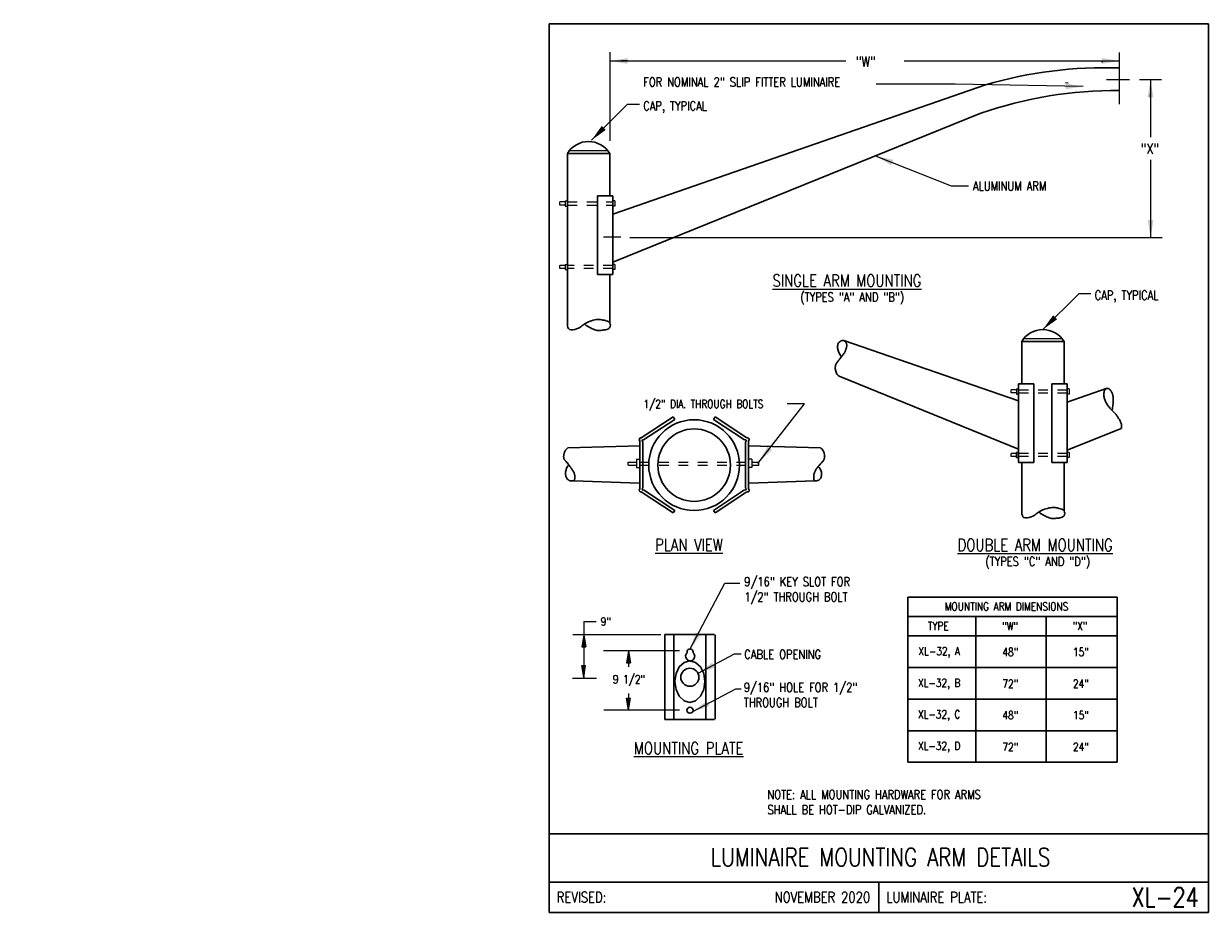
# Model space of a CAD drawing. Header units: inches. Extents: x -5.1 to 7.2, y -6.8 to 2.4.
import ezdxf
from ezdxf.enums import TextEntityAlignment as Align

# ---------------------------------------------------------------- set-up
doc = ezdxf.new("R2010")
doc.units = ezdxf.units.IN
doc.header["$MEASUREMENT"] = 0
doc.linetypes.add('HIDDEN2', pattern=[0.1875, 0.125, -0.0625])
doc.layers.add('E-DETL', color=1, linetype='CONTINUOUS', lineweight=30)
doc.layers.add('E-DETL-TEXT', color=3, linetype='CONTINUOUS')
doc.layers.add('E-LUM-PLAT', color=8, linetype='CONTINUOUS')
doc.styles.add('romans', font='ROMANS.SHX', dxfattribs={"width": 0.8})
doc.styles.get("Standard").update_dxf_attribs({"font": 'ROMANS.SHX', "width": 0.8, "height": 0.125})
doc.dimstyles.get("Standard").update_dxf_attribs({"dimtxt": 0.18, "dimasz": 0.18, "dimexe": 0.18, "dimexo": 0.0625, "dimgap": 0.09, "dimtad": 0, "dimtih": 1, "dimtoh": 1, "dimdec": 4, "dimzin": 0, "dimdsep": 46, "dimtxsty": 'Standard', "dimcen": 0.09, "dimadec": 0, "dimazin": 0, "dimtfac": 1, "dimtdec": 4, "dimtofl": 0, "dimtmove": 0, "dimatfit": 3, "dimfxl": 1, "dimtolj": 1, "dimtzin": 0, "dimarcsym": 0})

msp = doc.modelspace()

# ---------------------------------------------------------------- linework, layer by layer
at = {"layer": 'E-DETL'}
for p, q in [((0.363, 2.378), (0.363, -6.81)), ((0.363, 2.378), (7.173, 2.378)), ((7.173, -6.81), (7.173, 2.378)), ((1.019, 0.41), (4.871, 1.745)), ((1.019, -0.089), (4.822, 1.452)), ((0.55, -0.715), (0.55, 1.035)), ((0.55, 1.035), (0.988, 1.035)), ((0.988, 0.597), (0.988, 1.035)), ((0.863, -0.215), (0.863, 0.597)), ((0.863, 0.597), (1.019, 0.597)), ((1.019, 0.597), (1.019, -0.215)), ((1.019, -0.215), (0.863, -0.215)), ((0.988, -0.715), (0.988, -0.215)), ((5.213, -1.523), (3.405, -0.896)), ((5.245, -0.909), (5.682, -0.909)), ((5.245, -1.347), (5.245, -0.909)), ((5.682, -1.347), (5.682, -0.909)), ((5.213, -2.02), (3.358, -1.268)), ((5.213, -1.347), (5.37, -1.347)), ((5.213, -2.159), (5.213, -1.347)), ((5.37, -1.347), (5.37, -2.159)), ((5.557, -1.347), (5.713, -1.347)), ((5.557, -2.159), (5.557, -1.347)), ((5.713, -1.347), (5.713, -2.159)), ((5.713, -1.534), (6.129, -1.39)), ((1.643, -1.688), (1.314, -1.905)), ((1.643, -1.688), (1.66, -1.714)), ((2.078, -1.688), (2.061, -1.714)), ((2.078, -1.688), (2.406, -1.905)), ((1.66, -1.714), (1.338, -1.926)), ((2.061, -1.714), (2.382, -1.926)), ((5.713, -2.032), (6.273, -1.806)), ((1.299, -1.936), (1.299, -2.432)), ((1.33, -1.944), (1.33, -2.424)), ((2.39, -1.944), (2.39, -2.424)), ((2.422, -1.936), (2.422, -2.432)), ((1.3, -1.986), (0.556, -2.008)), ((2.421, -1.986), (3.164, -2.008)), ((5.192, -2.055), (5.213, -2.055)), ((5.192, -2.055), (5.192, -2.108)), ((5.37, -2.159), (5.213, -2.159)), ((5.245, -2.659), (5.245, -2.159)), ((5.713, -2.159), (5.557, -2.159)), ((5.682, -2.659), (5.682, -2.159)), ((1.292, -2.373), (0.618, -2.347)), ((1.66, -2.654), (1.338, -2.442)), ((2.061, -2.654), (2.382, -2.442)), ((2.428, -2.373), (3.103, -2.347)), ((1.643, -2.68), (1.314, -2.463)), ((2.078, -2.68), (2.406, -2.463)), ((1.643, -2.68), (1.66, -2.654)), ((2.078, -2.68), (2.061, -2.654)), ((4.069, -3.552), (6.231, -3.552)), ((4.069, -3.552), (4.069, -5.258)), ((6.231, -3.552), (6.231, -5.258)), ((4.069, -3.752), (6.231, -3.752)), ((4.769, -3.752), (4.769, -5.258)), ((5.498, -3.752), (5.498, -5.258)), ((1.557, -3.938), (2.071, -3.938)), ((1.557, -3.938), (1.557, -4.817)), ((1.651, -3.942), (1.651, -4.817)), ((1.982, -3.939), (1.982, -4.814)), ((2.076, -3.939), (2.076, -4.814)), ((4.069, -3.952), (6.231, -3.952)), ((4.069, -4.279), (6.231, -4.279)), ((4.069, -4.605), (6.231, -4.605)), ((1.557, -4.817), (2.069, -4.817)), ((4.069, -4.932), (6.231, -4.932)), ((4.069, -5.258), (6.231, -5.258)), ((0.363, -5.997), (7.173, -5.997)), ((0.363, -6.497), (7.173, -6.497)), ((3.768, -6.497), (3.768, -6.81)), ((0.363, -6.81), (7.173, -6.81))]:
    msp.add_line(p, q, dxfattribs=at)
for points in [[(0.55, -0.715), (0.551, -0.733), (0.552, -0.749), (0.556, -0.763), (0.563, -0.775), (0.573, -0.783), (0.588, -0.787), (0.607, -0.786), (0.626, -0.783), (0.646, -0.777), (0.664, -0.77), (0.678, -0.763), (0.69, -0.755), (0.7, -0.747), (0.709, -0.739), (0.719, -0.732), (0.73, -0.725), (0.742, -0.718), (0.755, -0.711), (0.769, -0.705), (0.785, -0.699), (0.801, -0.694), (0.817, -0.689), (0.833, -0.685), (0.848, -0.682), (0.862, -0.68), (0.873, -0.679), (0.884, -0.679), (0.894, -0.681), (0.905, -0.683), (0.918, -0.686), (0.933, -0.689), (0.949, -0.693), (0.964, -0.699), (0.977, -0.706), (0.988, -0.715), (0.993, -0.727), (0.995, -0.74), (0.992, -0.753), (0.987, -0.765), (0.979, -0.775), (0.969, -0.781), (0.958, -0.785), (0.945, -0.788), (0.932, -0.789), (0.92, -0.79), (0.908, -0.792), (0.896, -0.793), (0.884, -0.795), (0.872, -0.795), (0.859, -0.794), (0.846, -0.791), (0.833, -0.787), (0.82, -0.782), (0.808, -0.776), (0.797, -0.771), (0.788, -0.767), (0.781, -0.764), (0.775, -0.761), (0.769, -0.758), (0.764, -0.754), (0.758, -0.75), (0.752, -0.746), (0.745, -0.741), (0.739, -0.736), (0.727, -0.726)], [(3.358, -1.268), (3.349, -1.261), (3.342, -1.253), (3.335, -1.244), (3.33, -1.235), (3.326, -1.225), (3.323, -1.216), (3.321, -1.206), (3.319, -1.197), (3.318, -1.188), (3.318, -1.18), (3.318, -1.172), (3.319, -1.165), (3.32, -1.158), (3.322, -1.151), (3.324, -1.145), (3.327, -1.139), (3.33, -1.133), (3.334, -1.127), (3.338, -1.121), (3.343, -1.115), (3.347, -1.109), (3.352, -1.103), (3.358, -1.096), (3.363, -1.09), (3.369, -1.083), (3.375, -1.075), (3.381, -1.068), (3.387, -1.06), (3.393, -1.053), (3.398, -1.045), (3.403, -1.038), (3.408, -1.031), (3.412, -1.024), (3.416, -1.017), (3.42, -1.011), (3.423, -1.005), (3.425, -0.998), (3.427, -0.993), (3.429, -0.987), (3.431, -0.981), (3.433, -0.976), (3.434, -0.97), (3.435, -0.965), (3.435, -0.96), (3.436, -0.955), (3.436, -0.95), (3.436, -0.945), (3.436, -0.94), (3.435, -0.936), (3.434, -0.932), (3.433, -0.928), (3.431, -0.924), (3.43, -0.92), (3.428, -0.917), (3.426, -0.914), (3.424, -0.911), (3.422, -0.909), (3.42, -0.906), (3.417, -0.904), (3.415, -0.903), (3.412, -0.901), (3.41, -0.9), (3.407, -0.899), (3.405, -0.898), (3.402, -0.897), (3.4, -0.897), (3.397, -0.897), (3.394, -0.897), (3.391, -0.897), (3.388, -0.898), (3.385, -0.899), (3.381, -0.9), (3.377, -0.902), (3.373, -0.904), (3.368, -0.907), (3.364, -0.91), (3.36, -0.914), (3.356, -0.918), (3.352, -0.922), (3.349, -0.927), (3.346, -0.933), (3.344, -0.939), (3.343, -0.945), (3.342, -0.952), (3.341, -0.959), (3.342, -0.967), (3.342, -0.975), (3.344, -0.984), (3.346, -0.992), (3.349, -1.002), (3.352, -1.011), (3.356, -1.021), (3.361, -1.032), (3.367, -1.043), (3.374, -1.055), (3.381, -1.068)], [(6.273, -1.806), (6.275, -1.797), (6.276, -1.788), (6.276, -1.779), (6.276, -1.772), (6.274, -1.764), (6.273, -1.757), (6.27, -1.75), (6.267, -1.743), (6.264, -1.736), (6.261, -1.729), (6.258, -1.723), (6.254, -1.716), (6.25, -1.71), (6.246, -1.703), (6.242, -1.697), (6.238, -1.69), (6.234, -1.684), (6.229, -1.677), (6.224, -1.67), (6.219, -1.664), (6.214, -1.657), (6.209, -1.651), (6.203, -1.644), (6.197, -1.637), (6.191, -1.631), (6.184, -1.624), (6.177, -1.617), (6.17, -1.61), (6.163, -1.603), (6.156, -1.596), (6.15, -1.588), (6.143, -1.58), (6.136, -1.572), (6.13, -1.563), (6.125, -1.554), (6.119, -1.545), (6.114, -1.536), (6.11, -1.527), (6.106, -1.517), (6.102, -1.508), (6.099, -1.499), (6.097, -1.49), (6.095, -1.482), (6.094, -1.474), (6.093, -1.466), (6.092, -1.458), (6.092, -1.451), (6.093, -1.444), (6.094, -1.437), (6.095, -1.431), (6.096, -1.426), (6.098, -1.421), (6.1, -1.416), (6.103, -1.412), (6.105, -1.409), (6.107, -1.405), (6.11, -1.402), (6.113, -1.4), (6.115, -1.398), (6.118, -1.396), (6.121, -1.395), (6.123, -1.394), (6.126, -1.393), (6.129, -1.393), (6.132, -1.393), (6.135, -1.393), (6.138, -1.394), (6.141, -1.395), (6.144, -1.397), (6.147, -1.399), (6.15, -1.402), (6.154, -1.405), (6.158, -1.409), (6.162, -1.413), (6.166, -1.418), (6.169, -1.423), (6.173, -1.429), (6.176, -1.435), (6.179, -1.442), (6.182, -1.448), (6.184, -1.455), (6.186, -1.461), (6.187, -1.469), (6.188, -1.476), (6.188, -1.484), (6.188, -1.493), (6.188, -1.503), (6.188, -1.513), (6.188, -1.524), (6.188, -1.537), (6.188, -1.549), (6.187, -1.563), (6.185, -1.576), (6.183, -1.59), (6.181, -1.603), (6.177, -1.617)], [(0.556, -2.008), (0.55, -2.012), (0.545, -2.017), (0.54, -2.022), (0.535, -2.028), (0.531, -2.033), (0.528, -2.039), (0.525, -2.045), (0.522, -2.051), (0.519, -2.057), (0.517, -2.063), (0.516, -2.069), (0.514, -2.074), (0.513, -2.08), (0.512, -2.085), (0.512, -2.09), (0.511, -2.095), (0.511, -2.1), (0.512, -2.104), (0.512, -2.109), (0.513, -2.113), (0.514, -2.117), (0.515, -2.121), (0.517, -2.124), (0.519, -2.128), (0.521, -2.132), (0.524, -2.135), (0.527, -2.139), (0.53, -2.142), (0.534, -2.146), (0.537, -2.15), (0.541, -2.155), (0.545, -2.159), (0.55, -2.164), (0.554, -2.17), (0.558, -2.175), (0.563, -2.181), (0.568, -2.187), (0.573, -2.194), (0.577, -2.2), (0.582, -2.207), (0.587, -2.214), (0.592, -2.221), (0.597, -2.228), (0.601, -2.234), (0.606, -2.241), (0.61, -2.248), (0.613, -2.254), (0.616, -2.26), (0.619, -2.266), (0.621, -2.272), (0.623, -2.277), (0.624, -2.282), (0.625, -2.287), (0.626, -2.291), (0.627, -2.296), (0.627, -2.301), (0.627, -2.305), (0.627, -2.309), (0.627, -2.314), (0.627, -2.318), (0.627, -2.322), (0.626, -2.325), (0.626, -2.329), (0.625, -2.332), (0.624, -2.334), (0.623, -2.337), (0.623, -2.339), (0.622, -2.341), (0.62, -2.342), (0.619, -2.344), (0.618, -2.345), (0.616, -2.346), (0.614, -2.347), (0.612, -2.348), (0.61, -2.349), (0.608, -2.349), (0.605, -2.35), (0.602, -2.35), (0.599, -2.35), (0.596, -2.35), (0.593, -2.35), (0.589, -2.35), (0.585, -2.349), (0.581, -2.348), (0.577, -2.347), (0.573, -2.346), (0.569, -2.344), (0.565, -2.342), (0.561, -2.339), (0.557, -2.336), (0.553, -2.333), (0.549, -2.329), (0.546, -2.325), (0.543, -2.32), (0.54, -2.315), (0.538, -2.31), (0.535, -2.305), (0.534, -2.299), (0.533, -2.292), (0.532, -2.286), (0.531, -2.279), (0.531, -2.271), (0.532, -2.264), (0.532, -2.256), (0.534, -2.247), (0.536, -2.238), (0.538, -2.229), (0.541, -2.22), (0.545, -2.211), (0.551, -2.201), (0.557, -2.192), (0.565, -2.183)], [(3.164, -2.008), (3.169, -2.01), (3.174, -2.013), (3.179, -2.017), (3.183, -2.022), (3.187, -2.027), (3.191, -2.033), (3.194, -2.039), (3.197, -2.045), (3.199, -2.051), (3.202, -2.056), (3.203, -2.062), (3.205, -2.068), (3.206, -2.073), (3.207, -2.078), (3.207, -2.083), (3.208, -2.088), (3.208, -2.092), (3.208, -2.095), (3.209, -2.099), (3.208, -2.102), (3.208, -2.106), (3.208, -2.109), (3.207, -2.112), (3.206, -2.115), (3.205, -2.119), (3.204, -2.122), (3.202, -2.126), (3.2, -2.13), (3.197, -2.134), (3.195, -2.138), (3.192, -2.143), (3.188, -2.147), (3.185, -2.152), (3.181, -2.156), (3.176, -2.161), (3.172, -2.167), (3.167, -2.172), (3.162, -2.178), (3.156, -2.184), (3.151, -2.19), (3.145, -2.197), (3.139, -2.204), (3.134, -2.211), (3.128, -2.218), (3.123, -2.226), (3.118, -2.233), (3.114, -2.24), (3.11, -2.247), (3.107, -2.254), (3.104, -2.26), (3.102, -2.266), (3.1, -2.272), (3.098, -2.278), (3.097, -2.284), (3.097, -2.289), (3.096, -2.294), (3.096, -2.299), (3.095, -2.304), (3.095, -2.309), (3.095, -2.313), (3.095, -2.318), (3.095, -2.322), (3.095, -2.325), (3.096, -2.329), (3.097, -2.332), (3.097, -2.334), (3.098, -2.337), (3.099, -2.339), (3.101, -2.341), (3.102, -2.342), (3.104, -2.344), (3.106, -2.345), (3.108, -2.346), (3.111, -2.347), (3.114, -2.347), (3.117, -2.347), (3.121, -2.348), (3.124, -2.347), (3.128, -2.347), (3.132, -2.346), (3.136, -2.345), (3.14, -2.344), (3.144, -2.342), (3.148, -2.34), (3.152, -2.337), (3.156, -2.335), (3.16, -2.331), (3.163, -2.328), (3.166, -2.323), (3.168, -2.319), (3.171, -2.314), (3.173, -2.308), (3.174, -2.302), (3.175, -2.296), (3.176, -2.289), (3.177, -2.282), (3.177, -2.275), (3.177, -2.267), (3.176, -2.259), (3.173, -2.249), (3.169, -2.239), (3.163, -2.227), (3.154, -2.215), (3.143, -2.2)], [(5.245, -2.659), (5.245, -2.676), (5.247, -2.693), (5.251, -2.707), (5.257, -2.719), (5.268, -2.727), (5.283, -2.73), (5.301, -2.73), (5.321, -2.727), (5.341, -2.721), (5.358, -2.714), (5.372, -2.707), (5.384, -2.699), (5.394, -2.691), (5.403, -2.683), (5.413, -2.676), (5.424, -2.668), (5.436, -2.661), (5.45, -2.655), (5.464, -2.649), (5.479, -2.643), (5.495, -2.638), (5.512, -2.633), (5.528, -2.629), (5.543, -2.626), (5.556, -2.624), (5.568, -2.623), (5.579, -2.623), (5.589, -2.624), (5.6, -2.627), (5.613, -2.629), (5.627, -2.633), (5.643, -2.637), (5.659, -2.642), (5.672, -2.65), (5.682, -2.659), (5.688, -2.671), (5.689, -2.684), (5.687, -2.697), (5.682, -2.709), (5.674, -2.718), (5.664, -2.725), (5.652, -2.729), (5.64, -2.731), (5.627, -2.733), (5.614, -2.734), (5.602, -2.735), (5.59, -2.737), (5.579, -2.739), (5.567, -2.739), (5.554, -2.738), (5.541, -2.735), (5.528, -2.731), (5.514, -2.725), (5.502, -2.72), (5.492, -2.715), (5.483, -2.711), (5.476, -2.707), (5.469, -2.704), (5.464, -2.701), (5.458, -2.698), (5.453, -2.694), (5.446, -2.69), (5.44, -2.685), (5.433, -2.68), (5.427, -2.674)], [(1.816, -4.209), (1.757, -4.225), (1.706, -4.272), (1.673, -4.341), (1.661, -4.424), (1.673, -4.506), (1.706, -4.576), (1.757, -4.622), (1.816, -4.639), (1.875, -4.622), (1.926, -4.576), (1.959, -4.506), (1.971, -4.424), (1.959, -4.341), (1.926, -4.272), (1.875, -4.225), (1.816, -4.209)]]:
    msp.add_lwpolyline(points, dxfattribs=at)
for centre, radius in [((1.86, -2.186), 0.469), ((1.86, -2.186), 0.375), ((1.816, -4.379), 0.0938), ((1.817, -4.72), 0.0312)]:
    msp.add_circle(centre, radius, dxfattribs=at)
for centre, radius, start, end in [((6.11, -2.495), 4.418, 88.1282, 106.2815), ((6.219, -2.586), 4.273, 89.537, 109.0813), ((0.769, 0.906), 0.254, 30.5102, 149.4898), ((5.463, -1.038), 0.254, 30.5102, 149.4898), ((1.31, -1.922), 0.0181, 76.2478, 231.9038), ((1.333, -1.934), 0.00998, 57.9346, 254.9023), ((2.388, -1.934), 0.00998, 285.0971, 122.0651), ((2.411, -1.922), 0.0181, 308.0956, 103.7519), ((1.31, -2.446), 0.0181, 128.0959, 283.7519), ((1.333, -2.434), 0.00998, 105.0974, 302.065), ((2.388, -2.434), 0.00998, 237.9344, 74.9023), ((2.411, -2.446), 0.0181, 256.2475, 51.9038), ((1.819, -4.162), 0.0469, 129.7434, 309.8898), ((1.818, -4.118), 0.0312, 345.3964, 195.3112), ((1.819, -4.162), 0.0469, 310.4504, 50.2568)]:
    msp.add_arc(centre, radius, start, end, dxfattribs=at)
at = {"layer": 'E-DETL-TEXT'}
for p, q in [((0.992, 1.165), (0.992, 2.084)), ((0.992, 1.993), (3.429, 1.993)), ((1.172, 1.993), (1.106, 1.993)), ((4.031, 1.993), (6.254, 1.993)), ((6.074, 1.993), (6.074, 1.975)), ((6.253, 2.081), (6.253, 1.546)), ((4.557, 1.754), (3.74, 1.754)), ((5.878, 1.728), (4.557, 1.754)), ((5.698, 1.771), (5.724, 1.766)), ((6.122, 1.801), (6.358, 1.801)), ((6.462, 1.8), (6.688, 1.8)), ((6.575, 1.798), (6.575, 1.203)), ((6.575, 1.618), (6.575, 1.649)), ((6.576, 0.971), (6.576, 0.168)), ((0.922, 0.173), (1.104, 0.173)), ((1.197, 0.168), (6.695, 0.168)), ((2.519, -2.168), (3, -1.551)), ((3, -1.551), (2.82, -1.551)), ((0.72, -3.802), (0.72, -4.383)), ((0.72, -3.802), (0.847, -3.802)), ((0.606, -3.938), (1.515, -3.938)), ((0.72, -3.939), (0.698, -4.064)), ((0.72, -3.939), (0.72, -3.975)), ((0.72, -3.939), (0.74, -4.064)), ((0.72, -3.975), (0.72, -3.975)), ((1.707, -4.105), (0.923, -4.105)), ((1.182, -4.105), (1.161, -4.23)), ((1.182, -4.105), (1.182, -4.273)), ((1.182, -4.105), (1.182, -4.123)), ((1.182, -4.105), (1.203, -4.23)), ((1.182, -4.123), (1.182, -4.123)), ((0.72, -4.383), (0.698, -4.258)), ((0.72, -4.383), (0.739, -4.257)), ((0.603, -4.387), (0.851, -4.387)), ((0.72, -4.361), (0.718, -4.361)), ((0.72, -4.383), (0.72, -4.361)), ((1.182, -4.719), (1.162, -4.594)), ((1.182, -4.548), (1.182, -4.719)), ((1.182, -4.719), (1.203, -4.594)), ((1.707, -4.719), (0.926, -4.719)), ((1.182, -4.719), (1.182, -4.711)), ((1.182, -4.711), (1.182, -4.711))]:
    msp.add_line(p, q, dxfattribs=at)
for points in [[(0.698, -4.064), (0.74, -4.064)], [(0.698, -4.258), (0.739, -4.257)], [(1.161, -4.23), (1.203, -4.23)], [(1.162, -4.594), (1.203, -4.594)]]:
    msp.add_lwpolyline(points, dxfattribs=at)
for points in [[(1.172, 1.963), (1.172, 2.023), (0.992, 1.993)], [(6.074, 2.023), (6.074, 1.963), (6.254, 1.993)], [(5.699, 1.761), (5.698, 1.701), (5.878, 1.728)], [(6.545, 1.618), (6.605, 1.618), (6.575, 1.798)], [(6.606, 0.348), (6.546, 0.348), (6.576, 0.168)], [(2.664, -2.031), (2.617, -1.995), (2.53, -2.155)], [(0.698, -4.064), (0.74, -4.064), (0.72, -3.939)], [(1.182, -4.105), (1.161, -4.23), (1.203, -4.23)], [(0.72, -4.383), (0.698, -4.258), (0.739, -4.257)], [(1.182, -4.711), (1.203, -4.594), (1.162, -4.594)]]:
    msp.add_solid(points, dxfattribs=at)
at = {"layer": 'E-LUM-PLAT'}
for p, q in [((0.572, 1.066), (0.966, 1.066)), ((0.471, 0.503), (0.471, 0.535)), ((0.529, 0.535), (0.471, 0.535)), ((0.529, 0.503), (0.471, 0.503)), ((0.529, 0.545), (0.529, 0.492)), ((0.529, 0.545), (0.55, 0.545)), ((0.529, 0.492), (0.55, 0.492)), ((1.04, 0.545), (1.019, 0.545)), ((1.04, 0.492), (1.019, 0.492)), ((1.04, 0.545), (1.04, 0.492)), ((0.529, -0.122), (0.471, -0.122)), ((0.471, -0.153), (0.471, -0.122)), ((0.529, -0.112), (0.55, -0.112)), ((0.529, -0.112), (0.529, -0.164)), ((1.04, -0.112), (1.019, -0.112)), ((1.04, -0.112), (1.04, -0.164)), ((0.529, -0.153), (0.471, -0.153)), ((0.529, -0.164), (0.55, -0.164)), ((1.04, -0.164), (1.019, -0.164)), ((5.266, -0.878), (5.66, -0.878)), ((5.135, -1.44), (5.135, -1.409)), ((5.192, -1.409), (5.135, -1.409)), ((5.192, -1.44), (5.135, -1.44)), ((5.192, -1.399), (5.192, -1.452)), ((5.192, -1.399), (5.213, -1.399)), ((5.192, -1.452), (5.213, -1.452)), ((5.735, -1.399), (5.713, -1.399)), ((5.735, -1.452), (5.713, -1.452)), ((5.735, -1.399), (5.735, -1.452)), ((5.135, -2.097), (5.135, -2.065)), ((5.192, -2.065), (5.135, -2.065)), ((5.735, -2.055), (5.713, -2.055)), ((5.735, -2.055), (5.735, -2.108)), ((1.177, -2.186), (1.177, -2.155)), ((1.177, -2.155), (1.264, -2.155)), ((1.177, -2.186), (1.264, -2.186)), ((1.264, -2.126), (1.264, -2.212)), ((1.264, -2.126), (1.299, -2.126)), ((2.457, -2.126), (2.422, -2.126)), ((2.457, -2.126), (2.457, -2.212)), ((2.457, -2.155), (2.53, -2.155)), ((2.457, -2.186), (2.53, -2.186)), ((2.53, -2.186), (2.53, -2.155)), ((5.192, -2.097), (5.135, -2.097)), ((5.192, -2.108), (5.213, -2.108)), ((5.735, -2.108), (5.713, -2.108)), ((1.264, -2.212), (1.299, -2.212)), ((2.457, -2.212), (2.422, -2.212))]:
    msp.add_line(p, q, dxfattribs=at)
at = {"layer": 'E-LUM-PLAT', "linetype": 'HIDDEN2', "ltscale": 0.5}
for p, q in [((0.55, 0.535), (1.019, 0.535)), ((0.55, 0.503), (1.019, 0.503)), ((1.019, -0.122), (0.55, -0.122)), ((1.019, -0.153), (0.55, -0.153)), ((5.213, -1.409), (5.713, -1.409)), ((5.213, -1.44), (5.713, -1.44)), ((5.713, -2.065), (5.213, -2.065)), ((1.299, -2.155), (2.422, -2.155)), ((1.299, -2.186), (2.422, -2.186)), ((5.713, -2.097), (5.213, -2.097))]:
    msp.add_line(p, q, dxfattribs=at)

# ---------------------------------------------------------------- texts
at = {"layer": 'E-DETL', "insert": (-5.067, 0.705), "char_height": 0.125, "attachment_point": 4}
msp.add_mtext('\\A1;  \\P ', dxfattribs=at)
at = {"layer": 'E-DETL-TEXT', "style": 'romans', "width": 0.8}
for s, height, p in [('"W"', 0.1063, (3.531, 1.933)), ('"X"', 0.1063, (6.474, 1.032)), ('%%USINGLE ARM MOUNTING', 0.125, (2.67, -0.341)), ('1/2" DIA. THROUGH BOLTS', 0.08504, (1.336, -1.596)), ('%%UPLAN VIEW', 0.125, (1.457, -3.072)), ('%%UDOUBLE ARM MOUNTING', 0.125, (4.582, -3.074)), ('MOUNTING ARM DIMENSIONS', 0.08504, (4.449, -3.69)), ('9"', 0.085, (0.895, -3.845)), ('TYPE', 0.085, (4.275, -3.892)), ('"W"', 0.085, (5.043, -3.894)), ('"X"', 0.085, (5.771, -3.892)), ('48"', 0.085, (5.045, -4.161)), ('15"', 0.085, (5.774, -4.161)), ('9 1/2"', 0.085, (1.02, -4.443)), ('72"', 0.085, (5.045, -4.488)), ('24"', 0.085, (5.774, -4.488)), ('48"', 0.085, (5.045, -4.814)), ('15"', 0.085, (5.774, -4.814)), ('%%UMOUNTING PLATE', 0.125, (1.238, -5.175)), ('72"', 0.085, (5.045, -5.141)), ('24"', 0.085, (5.774, -5.141))]:
    msp.add_text(s, height=height, dxfattribs=at).set_placement(p)
for s, height, p in [('XL-32, A', 0.085, (4.392, -4.152)), ('XL-32, B', 0.085, (4.392, -4.479)), ('XL-32, C', 0.085, (4.392, -4.805)), ('XL-32, D', 0.085, (4.392, -5.131)), ('LUMINAIRE MOUNTING ARM DETAILS', 0.1875, (3.785, -6.333))]:
    msp.add_text(s, height=height, dxfattribs=at).set_placement(p, align=Align.CENTER)
for s, p in [('REVISED:', (0.44, -6.653)), ('LUMINAIRE PLATE:', (3.845, -6.653))]:
    msp.add_text(s, height=0.11, dxfattribs=at).set_placement(p, align=Align.MIDDLE_LEFT)
for s, height, p in [('NOVEMBER 2020', 0.11, (3.679, -6.653)), ('XL-24', 0.1969, (7.074, -6.653))]:
    msp.add_text(s, height=height, dxfattribs=at).set_placement(p, align=Align.MIDDLE_RIGHT)
at = {"layer": 'E-DETL-TEXT', "char_height": 0.09375, "attachment_point": 1, "style": 'romans'}
for s, width, heights, insert in [('FOR NOMINAL 2" SLIP FITTER LUMINAIRE', 3.08711, [0.448], (1.334, 1.822)), ('CAP, TYPICAL', 2.14337, [6.684], (1.334, 1.575)), ('ALUMINUM ARM', 2.14337, [0.209], (4.74, 0.746)), ('(TYPES "A" AND "B")', 2.14337, [0.365], (2.956, -0.402)), ('CAP, TYPICAL', 2.14337, [6.684], (5.999, -0.382)), ('(TYPES "C" AND "D")', 2.14337, [6.684], (4.868, -3.135)), ('9/16" KEY SLOT FOR 1/2" THROUGH BOLT', 1.49753, [0.564], (2.378, -3.345)), ('CABLE OPENING', 2.14337, [0.262], (2.378, -4.096)), ('9/16" HOLE FOR 1/2" THROUGH BOLT', 1.50629, [0.537], (2.373, -4.437)), ('NOTE: ALL MOUNTING HARDWARE FOR ARMS SHALL BE HOT-DIP GALVANIZED.', 2.50274, [6.684], (2.617, -5.545))]:
    msp.add_mtext_dynamic_manual_height_columns(s, width=width, gutter_width=0.469, heights=heights, dxfattribs=dict(at, insert=insert))
at = {"layer": 'E-DETL-TEXT', "insert": (-2.416, -0.138), "char_height": 0.125, "attachment_point": 4}
msp.add_mtext('\\A1;', dxfattribs=at)

# ---------------------------------------------------------------- leaders
at = {"layer": 'E-DETL-TEXT'}
for points in [[(0.799, 1.173), (1.172, 1.546), (1.296, 1.546)], [(3.741, 1.008), (4.514, 0.703), (4.694, 0.703)], [(5.463, -0.784), (5.837, -0.411), (5.96, -0.411)], [(1.818, -4.087), (2.178, -3.408), (2.332, -3.408)], [(1.9, -4.338), (2.277, -4.138), (2.345, -4.138)], [(1.845, -4.734), (2.29, -4.499), (2.345, -4.499)]]:
    msp.add_leader(points, dimstyle='Standard', override={"dimtmove": 2}, dxfattribs=at)

doc.saveas('drawing.dxf')
